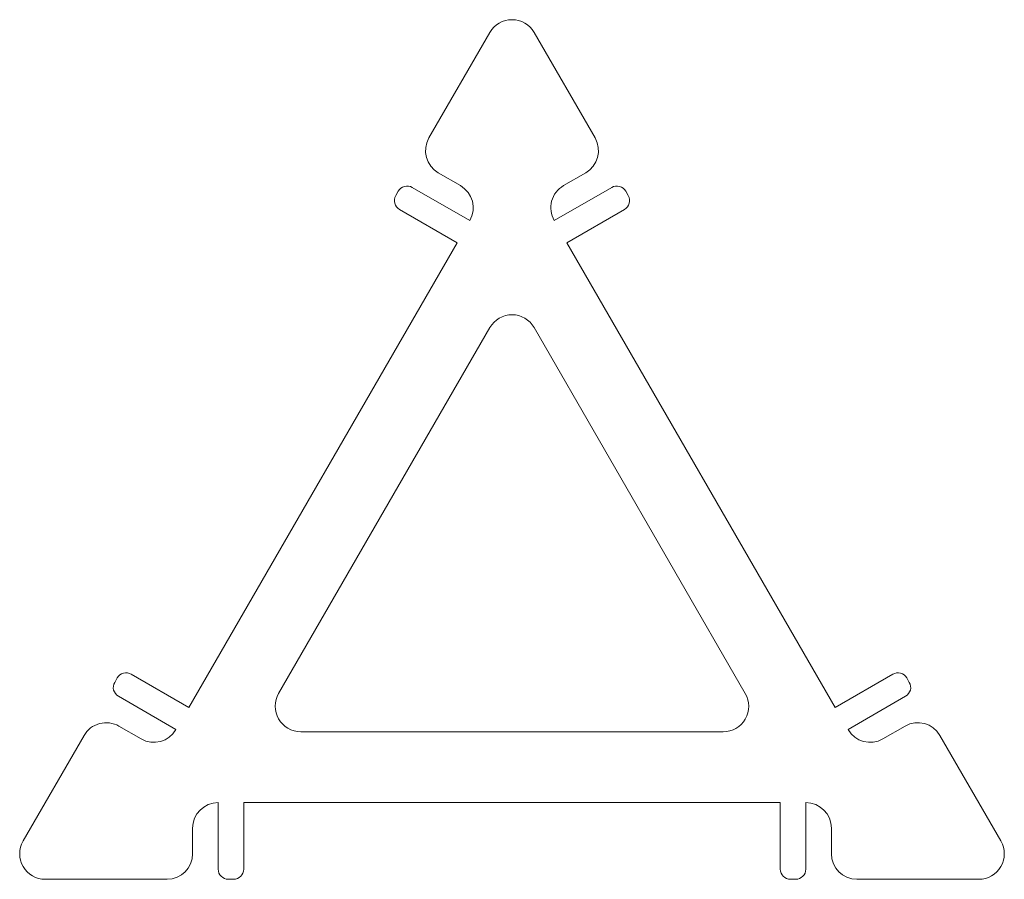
# Model space of a CAD drawing. Header units: millimetres. Extents: x -19.3 to 19.3, y -11.5 to 22.1.
import ezdxf

# ---------------------------------------------------------------- set-up
doc = ezdxf.new("R2010")
doc.units = ezdxf.units.MM

msp = doc.modelspace()

# ---------------------------------------------------------------- linework, layer by layer
at = {"color": 7, "linetype": 'Continuous', "lineweight": 15}
for p, q in [((-0.866, 21.594), (-3.25, 17.465)), ((3.25, 17.465), (0.866, 21.594)), ((-2.884, 16.099), (-2.018, 15.599)), ((2.018, 15.599), (2.884, 16.099)), ((-1.652, 14.233), (-3.904, 15.533)), ((1.652, 14.233), (3.904, 15.533)), ((-4.45, 15.386), (-4.55, 15.213)), ((4.45, 15.386), (4.55, 15.213)), ((-2.152, 13.367), (-4.404, 14.667)), ((2.152, 13.367), (4.404, 14.667)), ((-2.152, 13.367), (-12.652, -4.82)), ((12.652, -4.82), (2.152, 13.367)), ((-0.864, 10.046), (-9.134, -4.271)), ((9.132, -4.275), (0.868, 10.046)), ((-15.55, -3.839), (-15.45, -3.666)), ((-12.652, -4.82), (-14.904, -3.52)), ((12.652, -4.82), (14.904, -3.52)), ((15.55, -3.839), (15.45, -3.666)), ((-13.152, -5.686), (-15.404, -4.386)), ((13.152, -5.686), (15.404, -4.386)), ((-14.518, -6.052), (-15.384, -5.552)), ((-8.268, -5.771), (8.266, -5.774)), ((15.384, -5.552), (14.518, -6.052)), ((-16.75, -5.918), (-19.134, -10.047)), ((19.134, -10.047), (16.75, -5.918)), ((-11.5, -8.547), (-11.5, -11.147)), ((-10.5, -8.547), (-10.5, -11.147)), ((-10.5, -8.547), (10.5, -8.547)), ((10.5, -8.547), (10.5, -11.147)), ((11.5, -8.547), (11.5, -11.147)), ((-12.5, -10.547), (-12.5, -9.547)), ((12.5, -9.547), (12.5, -10.547)), ((-18.268, -11.547), (-13.5, -11.547)), ((-11.1, -11.547), (-10.9, -11.547)), ((11.1, -11.547), (10.9, -11.547)), ((13.5, -11.547), (18.268, -11.547))]:
    msp.add_line(p, q, dxfattribs=at)
for centre, radius, start, end in [((0, 21.094), 1, 30, 150), ((-2.384, 16.965), 1, 150, 240), ((2.384, 16.965), 1, 300, 30), ((-4.104, 15.186), 0.4, 60, 150), ((-2.518, 14.733), 1, 330, 60), ((2.518, 14.733), 1, 120, 210), ((4.104, 15.186), 0.4, 30, 120), ((-4.204, 15.013), 0.4, 150, 240), ((4.204, 15.013), 0.4, 300, 30), ((0.002, 9.546), 1, 29.9901, 149.9901), ((-15.104, -3.866), 0.4, 60, 150), ((15.104, -3.866), 0.4, 30, 120), ((-15.204, -4.039), 0.4, 150, 240), ((15.204, -4.039), 0.4, 300, 30), ((-8.268, -4.771), 1, 149.9901, 269.9901), ((8.266, -4.774), 1, 269.9901, 29.9901), ((-15.884, -6.418), 1, 60, 150), ((-14.018, -5.186), 1, 240, 330), ((14.018, -5.186), 1, 210, 300), ((15.884, -6.418), 1, 30, 120), ((-11.5, -9.547), 1, 90, 180), ((11.5, -9.547), 1, 0, 90), ((-18.268, -10.547), 1, 150, 270), ((18.268, -10.547), 1, 270, 30), ((-13.5, -10.547), 1, 270, 0), ((13.5, -10.547), 1, 180, 270), ((-11.1, -11.147), 0.4, 180, 270), ((-10.9, -11.147), 0.4, 270, 0), ((10.9, -11.147), 0.4, 180, 270), ((11.1, -11.147), 0.4, 270, 0)]:
    msp.add_arc(centre, radius, start, end, dxfattribs=at)

doc.saveas('drawing.dxf')
